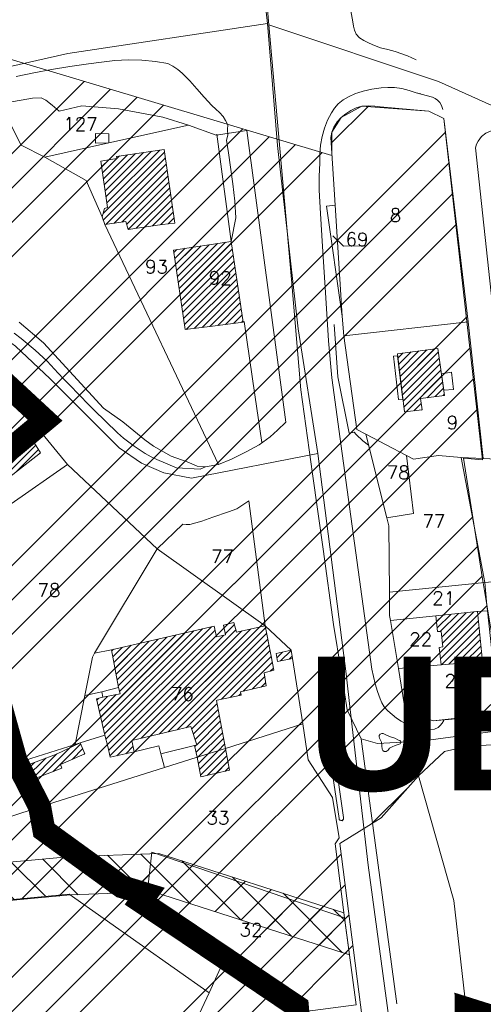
# Model space of a CAD drawing. Header units: metres. Extents: x 578835 to 593571, y 248557 to 255108.
# Tile 113 of 251: x 583084 to 583205, y 252566 to 252823. Entities that reach past the tile are written whole.
import ezdxf

# ---------------------------------------------------------------- set-up
doc = ezdxf.new("R2010")
doc.units = ezdxf.units.M
doc.linetypes.add('CACHEX2', pattern=[0.75, 0.5, -0.25])
doc.linetypes.add('SOLID_LINE', pattern=[0])
for name, color, linetype, lineweight in [('Cad-BATIMENT_BATI_LEGER13', 7, 'SOLID_LINE', 0), ('Cad-BATIMENT_BATI_PRIVE12', 7, 'SOLID_LINE', 0), ('Cad-BATIMENT_BATI_PRIVE12_HACH', 7, 'SOLID_LINE', 0), ('Cad-PARCELLAIRE_PARCELLE1', 250, 'SOLID_LINE', 0), ('Cad-PARCELLAIRE_PARCELLE1_', 250, 'SOLID_LINE', 0), ('Cad-RESEAU_ROUT_AXE_DE_VOIE26', 255, 'SOLID_LINE', 0), ('Cad-RESEAU_ROUT_LIMITE_DE_VOIE_P23', 8, 'SOLID_LINE', 0), ('Cad-TOPONYMIE_DETAIL_PARCELLAIR181', 7, 'SOLID_LINE', 0), ('Cad-TOPONYMIE_NUMERO_DE_PARCELL182', 250, 'SOLID_LINE', 0), ('ER', 192, 'Continuous', 18), ('PLU', 7, 'CACHEX2', 5), ('PPRIF - contour', 10, 'Continuous', 9)]:
    doc.layers.add(name, color=color, linetype=linetype, lineweight=lineweight)
doc.layers.add('PLU nom', color=7, linetype='Continuous')
doc.styles.get("Standard").update_dxf_attribs({"font": 'arialbd_0.ttf', "height": 50})
doc.styles.add('TEXTSTYLE_45_11', font='txt.shx', dxfattribs={"oblique": 50})

msp = doc.modelspace()

# ---------------------------------------------------------------- hatches: boundary and pattern name
at = {"layer": 'Cad-BATIMENT_BATI_PRIVE12_HACH', "ltscale": 0.4}
h = msp.add_hatch(dxfattribs=at)
h.set_pattern_fill('ANSI31', color=256, scale=0.4, style=0)
h.paths.add_polyline_path([(583121.79, 252789.28), (583109.34, 252787.45), (583109.47, 252786.9), (583105.24, 252786.22), (583106.99, 252774.1), (583106.19, 252773.82), (583105.63, 252771.65), (583106.29, 252769.59), (583111.75, 252770.38), (583112.42, 252768.32), (583121.29, 252769.61), (583124.56, 252770)])
h = msp.add_hatch(dxfattribs=at)
h.set_pattern_fill('ANSI31', color=256, scale=0.4, style=0)
h.paths.add_polyline_path([(583124.24, 252762.95), (583127.29, 252742.14), (583134.47, 252743.06), (583142.47, 252744.06), (583139.3, 252765.2)])
h = msp.add_hatch(dxfattribs=at)
h.set_pattern_fill('ANSI31', color=256, scale=0.4, style=0)
h.paths.add_polyline_path([(583193.32, 252737.16), (583182.79, 252735.83), (583184.64, 252720.61), (583189.3, 252721.11), (583188.8, 252724.08), (583195.07, 252724.93)])
h = msp.add_hatch(dxfattribs=at)
h.set_pattern_fill('ANSI31', color=256, scale=0.4, style=0)
h.paths.add_polyline_path([(583089.51, 252709.89), (583086.37, 252714.98), (583084.98, 252713.97), (583085.02, 252713.41), (583076.87, 252707.39), (583080.23, 252702.65)])
h = msp.add_hatch(dxfattribs=at)
h.set_pattern_fill('ANSI31', color=256, scale=0.4, style=0)
h.paths.add_polyline_path([(583194.22, 252663.11), (583194.63, 252659.13), (583193.74, 252658.95), (583194.2, 252654.42), (583205.01, 252655.32), (583203.75, 252668.37), (583203.58, 252668.35), (583192.88, 252667.24), (583193.3, 252663.14)])
h = msp.add_hatch(dxfattribs=at)
h.set_pattern_fill('ANSI31', color=256, scale=0.4, style=0)
h.paths.add_polyline_path([(583130.45, 252630.26), (583137.83, 252632.55), (583135.47, 252645.06), (583135.71, 252645.18), (583141.94, 252646.49), (583141.79, 252647.36), (583148.5, 252648.93), (583147.97, 252652.34), (583150.47, 252653), (583149.83, 252656.73), (583148.18, 252664.62), (583140.74, 252662.99), (583140.04, 252665.5), (583137.37, 252664.83), (583137.83, 252662.31), (583135.48, 252661.78), (583134.92, 252664.52), (583108.07, 252658.38), (583109.88, 252648.5), (583110.27, 252646.85), (583105.81, 252645.93), (583104.11, 252645.56), (583106.31, 252636.05), (583107.05, 252633.1), (583107.69, 252630.25), (583113.93, 252631.67), (583113.35, 252634.63), (583128.79, 252638.26), (583130.34, 252633.48), (583129.78, 252633.33)])
h = msp.add_hatch(dxfattribs=at)
h.set_pattern_fill('ANSI31', color=256, scale=0.4, style=0)
h.paths.add_polyline_path([(583154.98, 252658.28), (583151.09, 252657.39), (583151.43, 252655.31), (583155.41, 252656.08)])
h = msp.add_hatch(dxfattribs=at)
h.set_pattern_fill('ANSI31', color=256, scale=0.4, style=0)
h.paths.add_polyline_path([(583101.11, 252631.16), (583099.88, 252634.06), (583093.7, 252631.09), (583084.43, 252627.54), (583085.81, 252623.86), (583095.08, 252627.42), (583094.74, 252628.39)])
h = msp.add_hatch(dxfattribs=at)
h.set_pattern_fill('ANSI31', color=256, scale=0.4, style=0)
h.paths.add_polyline_path([(583138.89, 252626.84), (583137.83, 252632.55), (583130.45, 252630.26), (583131.37, 252625.1)])
at = {"layer": 'ER', "ltscale": 0.4}
h = msp.add_hatch(dxfattribs=at)
h.set_pattern_fill('ANSI37', color=256, scale=2, style=0)
h.paths.add_polyline_path([(583120.38, 252605.1), (583096.66, 252604.2), (583039.38, 252598.94), (583020.07, 252590.5), (582997.43, 252578.52), (582952.4, 252563.61), (582923.18, 252549.73), (582905.3, 252542.07), (582891.25, 252537.01), (582847.02, 252524.95), (582804.45, 252512.58), (582796.37, 252509.55), (582796.73, 252492.88), (582796.94, 252473.67), (582807.01, 252474.67), (582806.73, 252493.04), (582806.52, 252502.68), (582807.6, 252503.09), (582849.73, 252515.32), (582894.26, 252527.47), (582908.96, 252532.76), (582927.3, 252540.61), (582956.13, 252554.31), (583001.36, 252569.29), (583024.42, 252581.49), (583041.91, 252589.13), (583097.3, 252594.22), (583119, 252595.04), (583166.45, 252579.8), (583170.27, 252578.57), (583168.82, 252589.54)])
at = {"layer": 'PPRIF - contour', "lineweight": 15}
h = msp.add_hatch(dxfattribs=at)
h.set_pattern_fill('ANSI34', color=30, scale=2, style=0)
h.paths.add_polyline_path([(583168.56, 249236.59), (583178.02, 249273.37), (583184.15, 249314.36), (583186.86, 249348.54), (583183.82, 249412.65), (583188.31, 249497.75), (583209.56, 249638.59), (583209.57, 249654.16), (583202.87, 249764.69), (583181.22, 249772.54), (583212.18, 249841.81), (583235.33, 249974.64), (583193.51, 249985.09), (583186.04, 250045.54), (583188.28, 250067.18), (583195.8, 250078.07), (583245.78, 250078.37), (583251.01, 250132.85), (583194.25, 250138.82), (583209.94, 250168.32), (583209.19, 250188.47), (583208.21, 250203.8), (583217.43, 250267.61), (583213.64, 250277.41), (583256.98, 250284.74), (583262.34, 250350.34), (583266.18, 250436.39), (583274.5, 250436.7), (583214.43, 250499.33), (583184.56, 250537.39), (583218.91, 250547.09), (583241.07, 250552.07), (583269.68, 250547.09), (583271.18, 250569.48), (583274.91, 250580.67), (583286.48, 250597.77), (583293.66, 250716.62), (583278.73, 250731.44), (583193.67, 250750.25), (583156.78, 250759.28), (583135.71, 250831.5), (583141.39, 250856.49), (583145.69, 250864.01), (583161.1, 250891.6), (583169.34, 250905.21), (583172.57, 250920.26), (583171.49, 250936.38), (583169.31, 250950.6), (583181.85, 251003.26), (583206.95, 251084.03), (583216.62, 251114.12), (583232.39, 251161.77), (583245.29, 251209.41), (583234.54, 251210.94), (583234.1, 251288.09), (583244.66, 251288.39), (583237.9, 251328.73), (583229.54, 251356.01), (583200.13, 251357.42), (583190.46, 251371.39), (583189.74, 251379.63), (583190.1, 251406.14), (583244.22, 251415.82), (583256.04, 251419.04), (583270.74, 251430.86), (583295.47, 251440.89), (583325.21, 251451.64), (583340.94, 251464.43), (583366, 251457.91), (583398.59, 251444.88), (583422.15, 251436.37), (583417.63, 251462.92), (583418.14, 251495.99), (583409.11, 251546.1), (583400.09, 251585.18), (583359.99, 251579.17), (583344.95, 251609.23), (583333.92, 251624.76), (583325.9, 251633.28), (583319.39, 251648.31), (583296.33, 251649.31), (583292.32, 251666.85), (583282.01, 251764.42), (583240.65, 251790.03), (583212.78, 251805.76), (583221.32, 251831.82), (583251.44, 251830.48), (583273.02, 251828.23), (583262.67, 251903.93), (583199.69, 251895.44), (583192.95, 251945.32), (583256.33, 251954.31), (583243.74, 252050.47), (583214.52, 252068.27), (583208.68, 252073.66), (583201.93, 252137.92), (583178.11, 252135.22), (583183.95, 252176.12), (583226.69, 252181.65), (583216.8, 252253.1), (583210.96, 252307.92), (583193.36, 252422.33), (583178.97, 252519.84), (583167.73, 252607.66), (583178.52, 252614.4), (583188.29, 252625.39), (583184.93, 252642.05), (583192.13, 252639.75), (583210.89, 252641.9), (583205.05, 252676.95), (583200.1, 252708.47), (583205.05, 252708.02), (583194.96, 252797.38), (583191.02, 252799.28), (583173.51, 252800.6), (583168.08, 252797.59), (583165.67, 252793.82), (583165.69, 252787.69), (583073.05, 252815.41), (583065.66, 252814.13), (583065.94, 252812.7), (583046.85, 252808.33), (583047.04, 252816.04), (582997.15, 252812.42), (582995.86, 252782.45), (582980.16, 252787.72), (582949.89, 252804.92), (582947.27, 252800.69), (582935.19, 252777.61), (582924.38, 252768.8), (582917.32, 252760.63), (582910.91, 252748.5), (582903.76, 252736.42), (582880, 252724.86), (582817.58, 252706.15), (582782.59, 252696.37), (582747.69, 252696.56), (582653.19, 252726.32), (582583.51, 252736.7), (582547.53, 252745.89), (582391.95, 252693.83), (582342.71, 252696.56), (582258, 252701.11), (582228.89, 252730.03), (582194.3, 252754.65), (582137.15, 252749.12), (582028.37, 252701.22), (581997.03, 252701.83), (581923.09, 252643.99), (581895.44, 252653.82), (581782.97, 252699.88), (581749.17, 252724.45), (581694.48, 252730.59), (581626.87, 252779.73), (581623.69, 252832.13), (581568.99, 252867.14), (581549.94, 252902.76), (581520.9, 252875.84), (581488.95, 252861.1), (581415.1, 252871.66), (581333.97, 252861.22), (581285.87, 252845.9), (581226.26, 252859.41), (581213.27, 252848.96), (581176.79, 252829.19), (581135.62, 252832.26), (581093.83, 252851.3), (581026.18, 252865.71), (580894.22, 252859.98), (580764.18, 252821.75), (580666.25, 252837.89), (580606.97, 252807.31), (580553.37, 252825.96), (580518.38, 252831.19), (580426.24, 252844.58), (580314.78, 252864.48), (580232.54, 252861.61), (580193.34, 252877.86), (579737.68, 252731.06), (579339.29, 252594.91), (579467.34, 252529.95), (579492.26, 252526.53), (579537.88, 252506.87), (579628.29, 252501.98), (579673.34, 252488.27), (579756.55, 252421.24), (579801.62, 252412.32), (579849.52, 252376.66), (579890.09, 252373.24), (579954.11, 252362.98), (580003.08, 252331.22), (580020.69, 252319.86), (580037.79, 252307.65), (580048.55, 252295.44), (580067.12, 252269.55), (580095.49, 252178.46), (580127.66, 252086.63), (580157.22, 252011.67), (580209.32, 251928.46), (580208.41, 251858.24), (580196.24, 251818.11), (580206.29, 251790.3), (580227.07, 251716.54), (580274.53, 251673.98), (580324.82, 251599.61), (580345.2, 251567.99), (580352.27, 251548.44), (580380.56, 251474.57), (580498.13, 251465.11), (580632.34, 251425.65), (580688.87, 251403.81), (580903, 251328.66), (581057.22, 251304.45), (581128.89, 251277.45), (581306.24, 251176.53), (581363.6, 251156.15), (581418.4, 251079.72), (581465.72, 250967.17), (581546.02, 250830.88), (581604.72, 250760.44), (581621.29, 250710.76), (581635.31, 250677.64), (581677.37, 250643.25), (581761.5, 250538.8), (581878.03, 250481.58), (581978.36, 250416.05), (582083.64, 250336.15), (582132.06, 250252.96), (582193.12, 250147.32), (582211.34, 250118.18), (582217.79, 250080.35), (582244.22, 249930.09), (582252.92, 249788.8), (582279.87, 249720.73), (582264.14, 249693.23), (582229.1, 249576.98), (582243.69, 249504.21), (582236.53, 249458.37), (582233.12, 249417.21), (582207.89, 249404.14), (582210.7, 249314.66), (582282.52, 249136.36), (582365.79, 249069.63), (582329.51, 248868.66), (582370.33, 248802.93), (582389.99, 248830.88), (582435.35, 248829.37), (582475.81, 248930.64), (582488.18, 248933.83), (582505.04, 248934.94), (582536.56, 248931.03), (582545.58, 248873.46), (582547.73, 248837.81), (582559.27, 248733.3), (582660.26, 248731.96), (582707.75, 248722.61), (582711.09, 248844.25), (582713.77, 248853.61), (582730.11, 248933.31), (582770.57, 249048.63), (582781.22, 249070.77), (582782.86, 249074.05), (582786.69, 249073.51), (582794.34, 249066.4), (582795.98, 249060.39), (582802, 249037.44), (582837.54, 249029.24), (582847.92, 249019.4), (582859.41, 249022.68), (582870.89, 249021.59), (582882.91, 249029.79), (582897.68, 249024.87), (582894.41, 249004.61), (582898.78, 248991.5), (582903.16, 248984.94), (582914.71, 248986.01), (582980.86, 249040.12), (583036.72, 249107.47), (583089.79, 249152.85), (583096.96, 249144.66), (583169.29, 249123.72), (583150.9, 249178.85), (583158.77, 249200.15)])

# ---------------------------------------------------------------- linework, layer by layer
at = {"layer": 'Cad-BATIMENT_BATI_LEGER13'}
for points in [[(583107.37, 252793.31), (583103.89, 252793.46), (583103.86, 252790.9), (583107.31, 252790.97), (583107.37, 252793.31), (583107.37, 252793.31)], [(583107.37, 252793.31), (583103.89, 252793.46), (583103.86, 252790.9), (583107.31, 252790.97), (583107.37, 252793.31), (583107.37, 252793.31)], [(583184.21, 252723.8), (583182.84, 252735.28), (583181.77, 252735.19), (583183.06, 252723.82), (583184.21, 252723.8), (583184.21, 252723.8)], [(583184.21, 252723.8), (583182.84, 252735.28), (583181.77, 252735.19), (583183.06, 252723.82), (583184.21, 252723.8), (583184.21, 252723.8)], [(583197.42, 252726.47), (583196.96, 252731), (583194.28, 252730.55), (583194.96, 252726.26), (583197.42, 252726.47), (583197.42, 252726.47)], [(583197.42, 252726.47), (583196.96, 252731), (583194.28, 252730.55), (583194.96, 252726.26), (583197.42, 252726.47), (583197.42, 252726.47)], [(583105.53, 252647.36), (583109.88, 252648.5), (583108.07, 252658.38), (583103.61, 252657.45), (583103.04, 252656.4), (583101.07, 252646.42), (583105.53, 252647.36), (583105.53, 252647.36)], [(583105.53, 252647.36), (583109.88, 252648.5), (583108.07, 252658.38), (583103.61, 252657.45), (583103.04, 252656.4), (583101.07, 252646.42), (583105.53, 252647.36), (583105.53, 252647.36)], [(583110.27, 252646.85), (583109.88, 252648.5), (583105.53, 252647.36), (583105.81, 252645.93), (583110.27, 252646.85), (583110.27, 252646.85)], [(583110.27, 252646.85), (583109.88, 252648.5), (583105.53, 252647.36), (583105.81, 252645.93), (583110.27, 252646.85), (583110.27, 252646.85)], [(583113.35, 252634.63), (583113.93, 252631.67), (583120.39, 252633.22), (583120.98, 252631.15), (583129.78, 252633.33), (583130.34, 252633.48), (583128.79, 252638.26), (583113.35, 252634.63), (583113.35, 252634.63)], [(583113.35, 252634.63), (583113.93, 252631.67), (583120.39, 252633.22), (583120.98, 252631.15), (583129.78, 252633.33), (583130.34, 252633.48), (583128.79, 252638.26), (583113.35, 252634.63), (583113.35, 252634.63)]]:
    msp.add_lwpolyline(points, close=True, dxfattribs=at)
at = {"layer": 'Cad-BATIMENT_BATI_PRIVE12'}
for points in [[(583121.79, 252789.28), (583109.34, 252787.45), (583109.47, 252786.9), (583105.24, 252786.22), (583106.99, 252774.1), (583106.19, 252773.82), (583105.63, 252771.65), (583106.29, 252769.59), (583111.75, 252770.38), (583112.42, 252768.32), (583121.29, 252769.61), (583124.56, 252770), (583121.79, 252789.28), (583121.79, 252789.28)], [(583124.24, 252762.95), (583127.29, 252742.14), (583134.47, 252743.06), (583142.47, 252744.06), (583139.3, 252765.2), (583124.24, 252762.95), (583124.24, 252762.95)], [(583193.32, 252737.16), (583182.79, 252735.83), (583184.64, 252720.61), (583189.3, 252721.11), (583188.8, 252724.08), (583195.07, 252724.93), (583193.32, 252737.16), (583193.32, 252737.16)], [(583089.51, 252709.89), (583086.37, 252714.98), (583084.98, 252713.97), (583085.02, 252713.41), (583076.87, 252707.39), (583080.23, 252702.65), (583089.51, 252709.89), (583089.51, 252709.89)], [(583194.22, 252663.11), (583194.63, 252659.13), (583193.74, 252658.95), (583194.2, 252654.42), (583205.01, 252655.32), (583203.75, 252668.37), (583203.58, 252668.35), (583192.88, 252667.24), (583193.3, 252663.14), (583194.22, 252663.11), (583194.22, 252663.11)], [(583130.45, 252630.26), (583137.83, 252632.55), (583135.47, 252645.06), (583135.71, 252645.18), (583141.94, 252646.49), (583141.79, 252647.36), (583148.5, 252648.93), (583147.97, 252652.34), (583150.47, 252653), (583149.83, 252656.73), (583148.18, 252664.62), (583140.74, 252662.99), (583140.04, 252665.5), (583137.37, 252664.83), (583137.83, 252662.31), (583135.48, 252661.78), (583134.92, 252664.52), (583108.07, 252658.38), (583109.88, 252648.5), (583110.27, 252646.85), (583105.81, 252645.93), (583104.11, 252645.56), (583106.31, 252636.05), (583107.05, 252633.1), (583107.69, 252630.25), (583113.93, 252631.67), (583113.35, 252634.63), (583128.79, 252638.26), (583130.34, 252633.48), (583129.78, 252633.33), (583130.45, 252630.26), (583130.45, 252630.26)], [(583154.98, 252658.28), (583151.09, 252657.39), (583151.43, 252655.31), (583155.41, 252656.08), (583154.98, 252658.28), (583154.98, 252658.28)], [(583101.11, 252631.16), (583099.88, 252634.06), (583093.7, 252631.09), (583084.43, 252627.54), (583085.81, 252623.86), (583095.08, 252627.42), (583094.74, 252628.39), (583101.11, 252631.16), (583101.11, 252631.16)], [(583138.89, 252626.84), (583137.83, 252632.55), (583130.45, 252630.26), (583131.37, 252625.1), (583138.89, 252626.84), (583138.89, 252626.84)]]:
    msp.add_lwpolyline(points, close=True, dxfattribs=at)
at = {"layer": 'Cad-PARCELLAIRE_PARCELLE1'}
for points in [[(583080.97, 252801.58), (583087.38, 252802.68), (583089.68, 252802.75), (583090.89, 252802.19), (583092.56, 252800.88), (583094.35, 252799.24), (583100.33, 252800.63), (583109.87, 252799.86), (583121.5, 252797.72), (583128.19, 252795.6), (583107.31, 252790.97), (583090.65, 252787.24), (583084.45, 252790.39), (583081.8, 252795.52), (583081.8, 252795.52), (583080.97, 252801.58), (583080.97, 252801.58)], [(583201.31, 252744.18), (583168.81, 252740.47), (583168.37, 252745.67), (583166.52, 252774.72), (583165.38, 252792.35), (583165.67, 252793.82), (583166.15, 252795.09), (583167.02, 252796.5), (583168.08, 252797.59), (583169.32, 252798.58), (583170.64, 252799.48), (583171.99, 252800.15), (583173.51, 252800.6), (583175.25, 252800.64), (583176.9, 252800.55), (583178.31, 252800.45), (583191.02, 252799.28), (583194.96, 252797.38), (583201.31, 252744.18), (583201.31, 252744.18)], [(583090.65, 252787.24), (583107.31, 252790.97), (583128.19, 252795.6), (583135.42, 252792.97), (583143.47, 252794.2), (583153.63, 252717.91), (583151.41, 252715.83), (583149.49, 252714.11), (583146.62, 252711.97), (583143.23, 252710.13), (583139.44, 252708.26), (583136, 252706.85), (583106.29, 252769.59), (583105.63, 252771.65), (583101.46, 252781.11), (583090.65, 252787.24), (583090.65, 252787.24)], [(583207.91, 252745.96), (583203.19, 252789.71), (583203.44, 252790.61), (583203.87, 252791.44), (583204.76, 252792.62), (583205.92, 252793.5), (583207.11, 252794.05), (583208.49, 252794.39), (583209.89, 252794.28), (583255.93, 252768.13), (583241.43, 252750.2), (583207.91, 252745.96), (583207.91, 252745.96)], [(583166.52, 252774.72), (583168.37, 252745.67), (583164.25, 252774.42), (583166.52, 252774.72), (583166.52, 252774.72)], [(583134.47, 252743.06), (583142.47, 252744.06), (583139.3, 252765.2), (583124.24, 252762.95), (583127.29, 252742.14), (583134.47, 252743.06), (583134.47, 252743.06)], [(583199.48, 252708.69), (583193.5, 252709.19), (583186.99, 252708.21), (583185.18, 252709.17), (583174.5, 252714.75), (583172.17, 252716), (583168.81, 252740.47), (583201.31, 252744.18), (583205.2, 252708.39), (583199.48, 252708.69), (583199.48, 252708.69)], [(583055.68, 252686.66), (583064.16, 252695.74), (583072.25, 252703.43), (583076.87, 252707.39), (583085.02, 252713.41), (583084.98, 252713.97), (583086.37, 252714.98), (583086.99, 252715.48), (583088.63, 252716.5), (583073.7, 252730.53), (583064.63, 252738.47), (583060.36, 252741.23), (583047.65, 252731.59), (583037.43, 252723.71), (583055.68, 252686.66), (583055.68, 252686.66)], [(583088.63, 252716.5), (583096.53, 252706.8), (583067, 252686.27), (583064.73, 252693.78), (583064.16, 252695.74), (583072.25, 252703.43), (583076.87, 252707.39), (583085.02, 252713.41), (583084.98, 252713.97), (583086.37, 252714.98), (583086.99, 252715.48), (583088.63, 252716.5), (583088.63, 252716.5)], [(583180.03, 252692.91), (583187.02, 252694.06), (583185.18, 252709.17), (583174.5, 252714.75), (583180.03, 252692.91), (583180.03, 252692.91)], [(583180.74, 252673.47), (583205.67, 252675.99), (583199.48, 252708.69), (583193.5, 252709.19), (583186.99, 252708.21), (583185.18, 252709.17), (583187.02, 252694.06), (583180.03, 252692.91), (583180.53, 252690.83), (583180.74, 252673.47), (583180.74, 252673.47)], [(583205.67, 252675.99), (583199.48, 252708.69), (583205.2, 252708.39), (583221, 252707.59), (583240.49, 252706.09), (583245.91, 252679.79), (583244.18, 252679.66), (583211.4, 252676.47), (583205.67, 252675.99), (583205.67, 252675.99)], [(583119.97, 252684.79), (583103.61, 252657.45), (583103.04, 252656.4), (583101.07, 252646.42), (583098.51, 252633.61), (583083.66, 252628.92), (583067, 252686.27), (583096.53, 252706.8), (583119.97, 252684.79), (583119.97, 252684.79)], [(583148.18, 252664.62), (583119.97, 252684.79), (583126.68, 252691.25), (583127.59, 252691.11), (583128.49, 252691.18), (583131.64, 252692), (583134.52, 252693.02), (583138.61, 252694.48), (583140.77, 252695.21), (583142.87, 252696.62), (583143.97, 252697.37), (583148.18, 252664.62), (583148.18, 252664.62)], [(583148.18, 252664.62), (583119.97, 252684.79), (583103.61, 252657.45), (583103.04, 252656.4), (583101.07, 252646.42), (583098.51, 252633.61), (583099.88, 252634.06), (583106.31, 252636.05), (583107.05, 252633.1), (583107.69, 252630.25), (583113.93, 252631.67), (583120.39, 252633.22), (583120.98, 252631.15), (583121.94, 252627.54), (583130.45, 252630.26), (583137.83, 252632.55), (583158.07, 252639.03), (583155.41, 252656.08), (583154.98, 252658.28), (583148.18, 252664.62), (583148.18, 252664.62)], [(583206.37, 252668.59), (583206.17, 252670.01), (583205.67, 252675.99), (583180.74, 252673.47), (583180.76, 252667.34), (583181.03, 252666.02), (583192.88, 252667.24), (583203.58, 252668.35), (583206.37, 252668.59), (583206.37, 252668.59)], [(583183.07, 252653.48), (583181.03, 252666.02), (583192.88, 252667.24), (583203.58, 252668.35), (583206.37, 252668.59), (583207.49, 252658.08), (583208.4, 252658.16), (583208.61, 252655.61), (583205.01, 252655.32), (583194.2, 252654.42), (583183.07, 252653.48), (583183.07, 252653.48)], [(583210.04, 252641.36), (583209.65, 252646.12), (583209.37, 252648.44), (583208.61, 252655.61), (583205.01, 252655.32), (583194.2, 252654.42), (583183.07, 252653.48), (583184.93, 252642.05), (583192.13, 252639.75), (583210.04, 252641.36), (583210.04, 252641.36)], [(583168.98, 252588.22), (583166.53, 252607.63), (583167.56, 252609.17), (583165.86, 252619.72), (583159.43, 252629.55), (583158.07, 252639.03), (583137.83, 252632.55), (583130.45, 252630.26), (583121.94, 252627.54), (583089.65, 252617.39), (583090.02, 252610.95), (583110.96, 252596.09), (583113.93, 252596), (583117.23, 252593.04), (583118.59, 252605.42), (583168.98, 252588.22), (583168.98, 252588.22)], [(583089.65, 252617.39), (583029.65, 252597.55), (583021.14, 252594.84), (583017.59, 252606.8), (583055.59, 252620.56), (583083.66, 252628.92), (583098.51, 252633.61), (583099.88, 252634.06), (583106.31, 252636.05), (583107.05, 252633.1), (583107.69, 252630.25), (583113.93, 252631.67), (583120.39, 252633.22), (583120.98, 252631.15), (583121.94, 252627.54), (583089.65, 252617.39), (583089.65, 252617.39)], [(583213.72, 252633.86), (583220.76, 252579.16), (583222.56, 252572.29), (583229.22, 252560.59), (583230.27, 252558), (583219.24, 252558.74), (583200.78, 252564.56), (583197.53, 252592.82), (583188.29, 252625.39), (583195.1, 252631.75), (583201.33, 252633.16), (583213.72, 252633.86), (583213.72, 252633.86)], [(583137.36, 252576.89), (583117.1, 252590.69), (583117.23, 252593.04), (583113.93, 252596), (583110.96, 252596.09), (583090.02, 252610.95), (583089.65, 252617.39), (583029.65, 252597.55), (583032.09, 252586.05), (583040.99, 252589.14), (583096.99, 252594.47), (583133.61, 252568.66), (583137.36, 252576.89), (583137.36, 252576.89)], [(583137.36, 252576.89), (583156.7, 252563.45), (583172.02, 252565.51), (583168.98, 252588.22), (583118.59, 252605.42), (583117.23, 252593.04), (583117.1, 252590.69), (583137.36, 252576.89), (583137.36, 252576.89)], [(583133.61, 252568.66), (583124.58, 252549.4), (583106.56, 252513.45), (583096.2, 252515.15), (583068.6, 252519.88), (583046.35, 252523.82), (583045.71, 252526.55), (583080.24, 252583.04), (583040.99, 252589.14), (583096.99, 252594.47), (583133.61, 252568.66), (583133.61, 252568.66)], [(583137.36, 252576.89), (583156.7, 252563.45), (583157.83, 252553.96), (583159, 252548.81), (583159.51, 252544.62), (583160.21, 252537.21), (583159.34, 252533.8), (583156.99, 252533.38), (583154.46, 252532.05), (583151.93, 252530.84), (583150.46, 252531.5), (583124.58, 252549.4), (583133.61, 252568.66), (583137.36, 252576.89), (583137.36, 252576.89)]]:
    msp.add_lwpolyline(points, close=True, dxfattribs=at)
msp.add_lwpolyline([(583081.8, 252795.52), (583084.45, 252790.39), (583090.65, 252787.24), (583101.46, 252781.11), (583105.63, 252771.65), (583106.29, 252769.59), (583136, 252706.85), (583132.6, 252706.24), (583130.44, 252706.4), (583127.79, 252707.51), (583123.62, 252709.06), (583119.04, 252711.68), (583116.76, 252713.28), (583111.01, 252718.04), (583105.93, 252721.62), (583090.24, 252738.71), (583083.87, 252744.08)], dxfattribs=at)
at = {"layer": 'Cad-PARCELLAIRE_PARCELLE1_'}
msp.add_lwpolyline([(583134.47, 252743.06), (583142.47, 252744.06), (583139.3, 252765.2), (583124.24, 252762.95), (583127.29, 252742.14), (583134.47, 252743.06), (583134.47, 252743.06)], close=True, dxfattribs=at)
at = {"layer": 'Cad-RESEAU_ROUT_AXE_DE_VOIE26'}
for points in [[(583182.64, 252565.75), (583173.31, 252635.1), (583169.65, 252642.63), (583168.05, 252652.79), (583166.07, 252664.94), (583163.35, 252684.73), (583160.57, 252704.4), (583157.54, 252726.39), (583155.12, 252755.27), (583149.18, 252821.84), (583147.08, 252845.43), (583135.74, 252946.09), (583129.78, 252981.85)], [(583215.04, 252305.79), (583205.17, 252385.49), (583197.44, 252441.11), (583185.51, 252525.38), (583175.14, 252602), (583170.44, 252642.77), (583169.38, 252652.04), (583161.96, 252709.75), (583156.86, 252742.36), (583151.47, 252790.26), (583148.86, 252822.21), (583132.77, 252962.71)], [(583148.86, 252822.21), (583096.63, 252814.36), (583078.39, 252810.27), (583063.63, 252805.81), (583041.96, 252796.02), (583020.88, 252783.39), (583001.61, 252769.91), (582997.08, 252768.23), (582993.22, 252767.17), (582989.96, 252767.08), (582987.39, 252768.23), (582984.06, 252770.12), (582980.27, 252771.25), (582977.47, 252771.63), (582974.45, 252771.62), (582972.48, 252770.88), (582970.89, 252769.58), (582968.61, 252767.02), (582965.88, 252763.23), (582960.43, 252755.66), (582947.56, 252743.77), (582926.79, 252730.5), (582904.44, 252720.35)], [(583149.18, 252821.84), (583193.58, 252807.01), (583211.01, 252799.15), (583235.05, 252785.52), (583281.07, 252758.2), (583298.74, 252747.47), (583307.89, 252740.08), (583324.71, 252722.17), (583334.09, 252707.89), (583345.6, 252686.28), (583352.7, 252667.61), (583355.16, 252656.28), (583356, 252643.56), (583354.73, 252634.45), (583351, 252608.17), (583349.14, 252592.04)], [(582987.92, 252755.44), (583007.46, 252755.06), (583018.15, 252755.58), (583027, 252754.89), (583041.36, 252752.25), (583061.24, 252747.19), (583073.15, 252743.91), (583078.09, 252741.27), (583082.91, 252737.83), (583091.99, 252729.21), (583110.03, 252711.18), (583115.9, 252707.16), (583121.75, 252704.63), (583129, 252703.26), (583161.96, 252709.75)], [(582987.92, 252755.44), (583007.46, 252755.06), (583018.15, 252755.58), (583027, 252754.89), (583041.36, 252752.25), (583061.24, 252747.19), (583073.15, 252743.91), (583078.09, 252741.27), (583082.91, 252737.83), (583091.99, 252729.21), (583110.03, 252711.18), (583115.9, 252707.16), (583121.75, 252704.63), (583129, 252703.26), (583161.96, 252709.75)], [(583349.14, 252592.04), (583343.4, 252592.77), (583330.37, 252596.45), (583317.43, 252601.58), (583288.87, 252615.67), (583275.1, 252625.76), (583266.37, 252631.76), (583259.5, 252634.96), (583233.04, 252639.57), (583220.64, 252638.7), (583188.93, 252634.43), (583177.58, 252633.83), (583173.31, 252635.1)]]:
    msp.add_lwpolyline(points, dxfattribs=at)
at = {"layer": 'Cad-RESEAU_ROUT_LIMITE_DE_VOIE_P23'}
msp.add_line((583139.33, 252765.18), (583135.6, 252793.22), dxfattribs=at)
for points in [[(583187.71, 252812.74), (583185.39, 252813.76), (583182.18, 252814.92), (583180.29, 252815.39), (583178.41, 252815.88), (583176.8, 252816.44), (583176.17, 252816.72), (583175.24, 252817.13), (583174.05, 252817.74), (583172.9, 252818.45), (583171.98, 252819.43), (583171.55, 252820.44), (583171.34, 252821.54), (583171.16, 252822.61), (583170.32, 252826.88)], [(583083.08, 252808.32), (583087.72, 252809.33), (583092.38, 252810.2), (583097.18, 252811), (583102.02, 252811.66), (583105.45, 252812.12), (583108.91, 252812.49), (583112.39, 252812.67), (583115.99, 252812.61), (583119.59, 252812.31), (583122.75, 252811.78), (583124.1, 252811.06), (583125.35, 252810.19), (583126.55, 252809.23), (583128.53, 252807.25), (583130.37, 252805.13), (583132.3, 252802.93), (583134.26, 252800.75), (583135.28, 252799.81), (583136.32, 252798.91), (583137.22, 252797.86), (583137.89, 252796.81), (583138.42, 252795.67), (583138.33, 252794.5), (583138.42, 252793.03), (583138.15, 252791.68), (583138.64, 252788.42), (583139.76, 252780.24), (583140.3, 252775.72), (583140.57, 252771.33), (583139.33, 252765.18)], [(583194.9, 252639.88), (583194.46, 252639.14), (583194.01, 252638.56), (583193.49, 252638.07), (583192.52, 252637.64), (583191.46, 252637.49), (583190.4, 252637.61), (583189.35, 252637.86), (583187.94, 252638.08), (583187.19, 252638.25), (583186.55, 252638.39), (583185.13, 252638.95), (583183.8, 252639.65), (583182.58, 252640.48), (583181.44, 252641.4), (583180.32, 252642.36), (583179.33, 252643.46), (583178.75, 252644.49), (583178.28, 252645.57), (583177.58, 252647.48), (583177, 252649.42), (583176.07, 252653.32), (583168.33, 252709.69), (583165.61, 252729.51), (583164.77, 252739.22), (583164.05, 252750.48), (583163.19, 252763.88), (583162.72, 252772.51), (583162.48, 252775.58), (583162.31, 252778.65), (583162.36, 252782.2), (583162.52, 252785.75), (583162.55, 252788.09), (583162.7, 252790.39), (583163.09, 252792.63), (583163.69, 252794.82), (583164.51, 252796.88), (583165.56, 252798.85), (583166.37, 252800.08), (583167.32, 252801.21), (583168.61, 252802.25), (583170.03, 252803.07), (583171.87, 252803.91), (583172.49, 252804.11), (583173.8, 252804.54), (583176.14, 252805.07), (583178.53, 252805.39), (583180.27, 252805.51), (583182.01, 252805.5), (583183.95, 252805.19), (583185.84, 252804.65), (583187.72, 252804.09), (583188.93, 252803.78)], [(583194.9, 252639.88), (583194.46, 252639.14), (583194.01, 252638.56), (583193.49, 252638.07), (583192.52, 252637.64), (583191.46, 252637.49), (583190.4, 252637.61), (583189.35, 252637.86), (583187.94, 252638.08), (583187.19, 252638.25), (583186.55, 252638.39), (583185.13, 252638.95), (583183.8, 252639.65), (583182.58, 252640.48), (583181.44, 252641.4), (583180.32, 252642.36), (583179.33, 252643.46), (583178.75, 252644.49), (583178.28, 252645.57), (583177.58, 252647.48), (583177, 252649.42), (583176.07, 252653.32), (583168.33, 252709.69), (583165.61, 252729.51), (583164.77, 252739.22), (583164.05, 252750.48), (583163.19, 252763.88), (583162.72, 252772.51), (583162.48, 252775.58), (583162.31, 252778.65), (583162.36, 252782.2), (583162.52, 252785.75), (583162.55, 252788.09), (583162.7, 252790.39), (583163.09, 252792.63), (583163.69, 252794.82), (583164.51, 252796.88), (583165.56, 252798.85), (583166.37, 252800.08), (583167.32, 252801.21), (583168.61, 252802.25), (583170.03, 252803.07), (583171.87, 252803.91), (583172.49, 252804.11), (583173.8, 252804.54), (583176.14, 252805.07), (583178.53, 252805.39), (583180.27, 252805.51), (583182.01, 252805.5), (583183.95, 252805.19), (583185.84, 252804.65), (583187.72, 252804.09), (583192.01, 252802.97), (583192.67, 252802.62), (583193.26, 252802.17), (583193.86, 252801.52), (583194.33, 252800.74), (583194.68, 252799.72)], [(583147.36, 252712.57), (583145.54, 252725.05), (583142.73, 252744.29)], [(583166.28, 252743.44), (583167.25, 252729.76), (583170.18, 252715.08), (583171.47, 252715.31), (583172.04, 252714.72), (583173.79, 252713.07), (583175.23, 252711.91)], [(583132.64, 252706.19), (583131.26, 252705.65), (583125.06, 252705.96), (583119.87, 252708.19), (583118.38, 252708.83), (583116.87, 252709.69), (583113.96, 252711.62), (583111.21, 252713.76), (583109.59, 252715.15), (583103.46, 252721.15), (583102.16, 252722.45), (583097.04, 252727.72), (583095.57, 252729.2), (583094.14, 252730.77), (583091.19, 252733.84), (583088.07, 252736.71), (583084.44, 252739.78), (583082.56, 252741.24)], [(583164.52, 252642.33), (583164.01, 252642.49), (583163.52, 252642.12), (583163.53, 252641.66), (583164.64, 252634.06), (583167.53, 252614.27), (583167.64, 252613.81), (583168.32, 252613.64), (583168.68, 252614.07), (583168.73, 252614.45), (583167.66, 252621.85), (583164.8, 252641.65), (583164.75, 252642.03), (583164.52, 252642.33)], [(583164.8, 252641.65), (583164.75, 252642.03), (583164.52, 252642.33), (583164.15, 252642.44), (583163.88, 252642.39), (583163.65, 252642.22), (583163.53, 252641.95), (583163.53, 252641.66), (583164.64, 252634.06), (583167.53, 252614.27), (583167.59, 252613.98), (583167.8, 252613.77), (583168.13, 252613.69), (583168.45, 252613.79), (583168.68, 252614.07), (583168.73, 252614.45), (583167.66, 252621.85), (583164.8, 252641.65)], [(583183.48, 252633.77), (583183.62, 252633.93), (583183.71, 252634.14), (583183.72, 252634.37), (583183.44, 252634.61), (583183.1, 252634.73), (583182.11, 252635.22), (583180.77, 252635.71), (583179.4, 252636.3), (583179.07, 252636.43), (583178.72, 252636.47), (583178.31, 252636.31), (583178.04, 252635.97), (583178.02, 252635.61), (583178.13, 252635.27), (583178.37, 252634.72), (583178.64, 252634.17), (583178.71, 252633.26), (583178.83, 252632.34), (583178.97, 252632), (583179.36, 252631.76), (583179.84, 252631.76), (583180.34, 252632.12), (583180.76, 252632.59), (583181.46, 252633), (583182.18, 252633.34), (583183.48, 252633.77)], [(583183.48, 252633.77), (583183.62, 252633.93), (583183.71, 252634.14), (583183.72, 252634.37), (583183.44, 252634.61), (583183.1, 252634.73), (583182.11, 252635.22), (583180.77, 252635.71), (583179.4, 252636.3), (583179.07, 252636.43), (583178.72, 252636.47), (583178.31, 252636.31), (583178.04, 252635.97), (583178.02, 252635.61), (583178.13, 252635.27), (583178.37, 252634.72), (583178.64, 252634.17), (583178.71, 252633.26), (583178.83, 252632.34), (583178.97, 252632), (583179.36, 252631.76), (583179.84, 252631.76), (583180.34, 252632.12), (583180.76, 252632.59), (583181.46, 252633), (583182.18, 252633.34), (583183.48, 252633.77)]]:
    msp.add_lwpolyline(points, dxfattribs=at)
at = {"layer": 'Cad-TOPONYMIE_DETAIL_PARCELLAIR181'}
msp.add_lwpolyline([(583174.51, 252764.02), (583168.66, 252763.97), (583165.89, 252766.65), (583165.89, 252766.65)], dxfattribs=at)
at = {"layer": 'ER'}
msp.add_lwpolyline([(582927.3, 252540.61), (582956.13, 252554.31), (583001.36, 252569.29), (583024.42, 252581.49), (583041.91, 252589.13), (583097.3, 252594.22), (583119, 252595.04), (583166.45, 252579.8), (583170.27, 252578.57), (583168.82, 252589.54), (583120.38, 252605.1), (583096.66, 252604.2), (583039.38, 252598.94), (583020.07, 252590.5), (582997.43, 252578.52), (582952.4, 252563.61), (582923.18, 252549.73)], dxfattribs=at)
at = {"layer": 'PLU', "color": 7, "ltscale": 2, "const_width": 6}
msp.add_lwpolyline([(583185.51, 252525.38), (583159.44, 252532.67), (583156.65, 252564.95), (583115.72, 252592.5), (583117.11, 252594.45), (583110.71, 252596.39), (583090.38, 252611.14), (583089.27, 252617.26), (583083.1, 252629.35), (583066.95, 252687.23), (583063.44, 252695.8), (583090.69, 252718.42), (583069.86, 252737.72), (583059.56, 252748.64), (583050.51, 252756.45), (583047.38, 252762.69), (583041.14, 252768.3), (583045.51, 252789.52), (583047.25, 252813.65), (583048.63, 252843.96), (583036.46, 252876.1), (583033.33, 252888.89), (583031.14, 252901.49)], dxfattribs=at)
at = {"layer": 'PLU', "ltscale": 2, "const_width": 6}
msp.add_lwpolyline([(583318.3, 252503.47), (583314.53, 252535.93), (583258.92, 252533.63), (583256.39, 252544.12), (583251.47, 252543.93), (583248.34, 252561.62), (583242.69, 252561.15), (583242.57, 252562.59), (583229.22, 252560.59), (583230.27, 252558), (583219.24, 252558.74), (583200.78, 252564.56), (583201.29, 252532.95), (583185.51, 252525.38)], dxfattribs=at)
at = {"layer": 'PPRIF - contour', "flags": 128}
msp.add_lwpolyline([(583178.97, 252519.84), (583167.73, 252607.66), (583178.52, 252614.4), (583188.29, 252625.39), (583184.93, 252642.05), (583192.13, 252639.75), (583210.89, 252641.9), (583205.05, 252676.95), (583200.1, 252708.47), (583205.05, 252708.02), (583194.96, 252797.38), (583191.02, 252799.28), (583173.51, 252800.6), (583168.08, 252797.59), (583165.67, 252793.82), (583165.69, 252787.69), (583073.05, 252815.41)], dxfattribs=at)

# ---------------------------------------------------------------- texts
at = {"layer": 'Cad-TOPONYMIE_NUMERO_DE_PARCELL182', "style": 'TEXTSTYLE_45_11'}
for s, height, p in [('127', 3.491, (583095.43, 252794.2)), ('8', 3.49, (583180.78, 252770.34)), ('69', 3.491, (583169.23, 252764.02)), ('93', 3.491, (583116.83, 252756.86)), ('92', 3.491, (583133.48, 252753.91)), ('9', 3.49, (583195.65, 252716.06)), ('78', 3.491, (583180, 252703.06)), ('77', 3.491, (583189.31, 252690.29)), ('77', 3.491, (583134.03, 252681.05)), ('78', 3.491, (583088.7, 252672.25)), ('21', 3.491, (583191.9, 252670.17)), ('22', 3.491, (583185.87, 252659.41)), ('23', 3.491, (583195.1, 252648.53)), ('76', 3.491, (583123.56, 252645.07)), ('33', 3.491, (583132.89, 252612.69)), ('32', 3.491, (583141.52, 252583.36))]:
    msp.add_text(s, height=height, rotation=359.5887, dxfattribs=at).set_placement(p)
at = {"layer": 'PLU nom', "insert": (583208.03, 252656.58), "char_height": 35, "width": 195.3422, "attachment_point": 2}
msp.add_mtext('UBa', dxfattribs=at)

doc.saveas('drawing.dxf')
